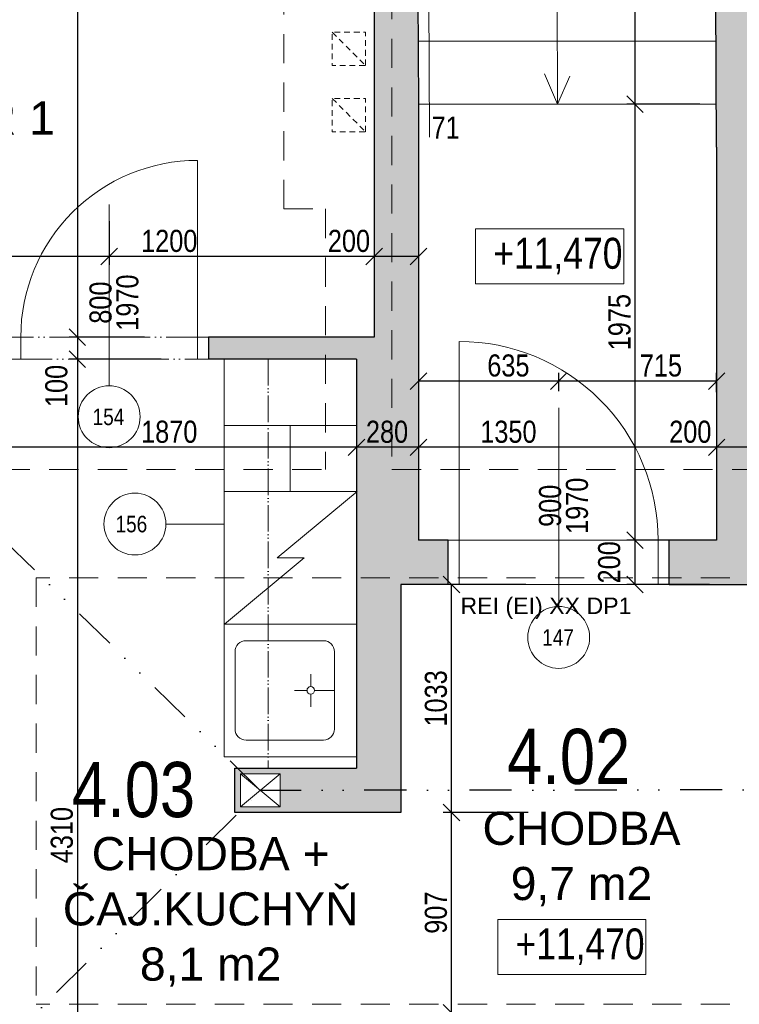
# Model space of a CAD drawing. Header units: millimetres. Extents: x -300958 to -108039, y 30118 to 292543.
# Tile 221 of 256: x -225948 to -222690, y 168044 to 172502. Entities that reach past the tile are written whole.
import ezdxf
from ezdxf.enums import TextEntityAlignment as Align

# ---------------------------------------------------------------- set-up
doc = ezdxf.new("R2010")
doc.units = ezdxf.units.MM
doc.header["$MEASUREMENT"] = 0
for name, pattern in [('ACAD_ISO05W100', [33, 24, -3, 0, -3, 0, -3]), ('DGN Style 2', [879.857395, 527.914437, -351.942958]), ('Divide', [31.75, 12.7, -6.35, 0, -6.35, 0, -6.35])]:
    doc.linetypes.add(name, pattern=pattern)
doc.layers.get('0').update_dxf_attribs({"lineweight": 13})
doc.layers.get('Defpoints').update_dxf_attribs({"color": 3, "lineweight": 13})
for name, color, linetype, lineweight in [('C_Lomy střešním pláštěm', 223, 'Divide', 30), ('dims', 7, 'Continuous', 9), ('dvere', 7, 'Continuous', 9), ('Materiály', 1, 'Continuous', 13), ('navrh', 1, 'Continuous', 9), ('popis', 7, 'Continuous', 9), ('PSV', 7, 'Continuous', 13), ('schody', 7, 'Continuous', 13), ('tenka', 7, 'Continuous', 13), ('texts', 3, 'Continuous', 30), ('výškové kóty', 7, 'Continuous', 13), ('walls pod', 7, 'Continuous', 13), ('zařizovací předměty', 7, 'Continuous', 9)]:
    doc.layers.add(name, color=color, linetype=linetype, lineweight=lineweight)
doc.styles.add('GENERATED_STYLE_8', font='arial.ttf')
doc.styles.get("Standard").update_dxf_attribs({"font": 'txt.shx'})
doc.styles.add('STYLE-0', font='ARIALN.TTF')
doc.dimstyles.new('arch', dxfattribs={"dimscale": 50, "dimtxt": 2.5, "dimasz": 2.5, "dimexe": 1.25, "dimexo": 0.9, "dimtad": 1, "dimdec": 0, "dimtxsty": 'STYLE-0', "dimblk": 'ARCHTICK', "dimcen": 2.5, "dimadec": 0, "dimazin": 0, "dimtfac": 1, "dimtdec": 0, "dimtmove": 2, "dimatfit": 3, "dimldrblk": 'ARCHTICK', "dimfxl": 0, "dimarcsym": 0})

# ---------------------------------------------------------------- blocks, each defined once
blk = doc.blocks.new('*U4')
at = {"layer": 'zařizovací předměty', "linetype": 'Continuous', "lineweight": 0, "flags": 128}
for points in [[(175, 225), (-175, 225)], [(-225, 175), (-225, -175)], [(225, -175), (225, 175)], [(-175, -225), (175, -225)]]:
    blk.add_lwpolyline(points, dxfattribs=at)
at = {"layer": 'zařizovací předměty', "linetype": 'Continuous', "lineweight": 0, "extrusion": (0, 0, -1)}
for centre, start, end in [((175, 175), 0, 90), ((-175, 175), 90, 180), ((175, -175), 270, 0), ((-175, -175), 180, 270)]:
    blk.add_arc(centre, 50, start, end, dxfattribs=at)
blk = doc.blocks.new('*U5')
at = {"layer": 'zařizovací předměty'}
for p, q in [((-16.7, 17.2), (-16.7, 73.9)), ((-33.9, 0), (-90.6, 0)), ((-16.7, -17.2), (-16.7, -73.9)), ((0.5, 0), (90.5, 0))]:
    blk.add_line(p, q, dxfattribs=at)
blk.add_arc((-16.7, 0), 17.2, 90.00001727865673, 89.99999997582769, dxfattribs=at)
blk = doc.blocks.new('_ArchTick')
at = {"color": 0, "linetype": 'ByBlock', "flags": 128}
blk.add_lwpolyline([(-0.5, -0.5), (0.5, 0.5)], dxfattribs=at)
blk = doc.blocks.new('*D1337')
at = {"layer": 'Defpoints', "color": 0, "linetype": 'Continuous'}
for p in [(-223162.1, 170145), (-222902.6, 170145), (-222750.2, 169945)]:
    blk.add_point(p, dxfattribs=at)
at = {"layer": 'dims', "color": 0, "linetype": 'Continuous', "lineweight": -2}
for p, q in [((-222977.6, 170145), (-223199.6, 170145)), ((-223162.1, 169945), (-223162.1, 170145)), ((-222825.2, 169945), (-223199.6, 169945))]:
    blk.add_line(p, q, dxfattribs=at)
at = {"layer": 'dims', "color": 0, "linetype": 'Continuous', "lineweight": -2, "xscale": 75, "yscale": 75, "zscale": 75}
for p, rotation in [((-223162.1, 170145), 90), ((-223162.1, 169945), 270)]:
    blk.add_blockref('_ArchTick', p, dxfattribs=dict(at, rotation=rotation))
at = {"layer": 'dims', "color": 0, "linetype": 'Continuous', "insert": (-223278.7, 170045), "char_height": 100, "attachment_point": 5, "rotation": 90, "style": 'STYLE-0'}
blk.add_mtext('200', dxfattribs=at)
blk = doc.blocks.new('*D1481')
at = {"layer": 'Defpoints', "color": 0, "linetype": 'Continuous'}
for p in [(-225232.7, 170965), (-225686.6, 166655), (-225232.7, 166655)]:
    blk.add_point(p, dxfattribs=at)
at = {"layer": 'dims', "color": 0, "linetype": 'Continuous', "lineweight": -2}
for p, q in [((-225307.7, 170965), (-225724.1, 170965)), ((-225686.6, 170965), (-225686.6, 166655)), ((-225307.7, 166655), (-225724.1, 166655))]:
    blk.add_line(p, q, dxfattribs=at)
at = {"layer": 'dims', "color": 0, "linetype": 'Continuous', "lineweight": -2, "xscale": 75, "yscale": 75, "zscale": 75}
for p, rotation in [((-225686.6, 170965), 90), ((-225686.6, 166655), 270)]:
    blk.add_blockref('_ArchTick', p, dxfattribs=dict(at, rotation=rotation))
at = {"layer": 'dims', "color": 0, "linetype": 'Continuous', "insert": (-225756.4, 168810), "char_height": 100, "attachment_point": 5, "rotation": 90, "style": 'STYLE-0'}
blk.add_mtext('4310', dxfattribs=at)
blk = doc.blocks.new('*D1484')
at = {"layer": 'Defpoints', "color": 0, "linetype": 'Continuous'}
for p in [(-225307.7, 171065), (-225686.6, 170965), (-225307.7, 170965)]:
    blk.add_point(p, dxfattribs=at)
at = {"layer": 'dims', "color": 0, "linetype": 'Continuous', "lineweight": -2}
for p, q in [((-225382.7, 171065), (-225724.1, 171065)), ((-225686.6, 171065), (-225686.6, 170965)), ((-225382.7, 170965), (-225724.1, 170965))]:
    blk.add_line(p, q, dxfattribs=at)
at = {"layer": 'dims', "color": 0, "linetype": 'Continuous', "lineweight": -2, "xscale": 75, "yscale": 75, "zscale": 75}
for p, rotation in [((-225686.6, 171065), 90), ((-225686.6, 170965), 270)]:
    blk.add_blockref('_ArchTick', p, dxfattribs=dict(at, rotation=rotation))
at = {"layer": 'dims', "color": 0, "linetype": 'Continuous', "insert": (-225781.2, 170843.6), "char_height": 100, "attachment_point": 5, "rotation": 90, "style": 'STYLE-0'}
blk.add_mtext('100', dxfattribs=at)
blk = doc.blocks.new('*D1485')
at = {"layer": 'Defpoints', "color": 0, "linetype": 'Continuous'}
for p in [(-225232.7, 175230), (-225686.6, 171065), (-225307.7, 171065)]:
    blk.add_point(p, dxfattribs=at)
at = {"layer": 'dims', "color": 0, "linetype": 'Continuous', "lineweight": -2}
for p, q in [((-225307.7, 175230), (-225724.1, 175230)), ((-225686.6, 175230), (-225686.6, 171065)), ((-225382.7, 171065), (-225724.1, 171065))]:
    blk.add_line(p, q, dxfattribs=at)
at = {"layer": 'dims', "color": 0, "linetype": 'Continuous', "lineweight": -2, "xscale": 75, "yscale": 75, "zscale": 75}
for p, rotation in [((-225686.6, 175230), 90), ((-225686.6, 171065), 270)]:
    blk.add_blockref('_ArchTick', p, dxfattribs=dict(at, rotation=rotation))
at = {"layer": 'dims', "color": 0, "linetype": 'Continuous', "insert": (-225756.4, 173147.5), "char_height": 100, "attachment_point": 5, "rotation": 90, "style": 'STYLE-0'}
blk.add_mtext('4165', dxfattribs=at)
blk = doc.blocks.new('*D1486')
at = {"layer": 'Defpoints', "color": 0, "linetype": 'Continuous'}
for p in [(-226292.6, 170822.6), (-224422.6, 170822.6), (-226292.6, 170565.8)]:
    blk.add_point(p, dxfattribs=at)
at = {"layer": 'dims', "color": 0, "linetype": 'Continuous', "lineweight": -2}
for p, q in [((-226292.6, 170747.6), (-226292.6, 170528.3)), ((-224422.6, 170747.6), (-224422.6, 170528.3)), ((-224422.6, 170565.8), (-226292.6, 170565.8))]:
    blk.add_line(p, q, dxfattribs=at)
at = {"layer": 'dims', "color": 0, "linetype": 'Continuous', "lineweight": -2, "xscale": 75, "yscale": 75, "zscale": 75, "rotation": 180}
blk.add_blockref('_ArchTick', (-226292.6, 170565.8), dxfattribs=at)
at = {"layer": 'dims', "color": 0, "linetype": 'Continuous', "lineweight": -2, "xscale": 75, "yscale": 75, "zscale": 75}
blk.add_blockref('_ArchTick', (-224422.6, 170565.8), dxfattribs=at)
at = {"layer": 'dims', "color": 0, "linetype": 'Continuous', "insert": (-225270.6, 170635.6), "char_height": 100, "attachment_point": 5, "style": 'STYLE-0'}
blk.add_mtext('1870', dxfattribs=at)
blk = doc.blocks.new('*D1487')
at = {"layer": 'Defpoints', "color": 0, "linetype": 'Continuous'}
for p in [(-224422.6, 170822.6), (-224142.6, 170798.7), (-224422.6, 170565.8)]:
    blk.add_point(p, dxfattribs=at)
at = {"layer": 'dims', "color": 0, "linetype": 'Continuous', "lineweight": -2}
for p, q in [((-224422.6, 170747.6), (-224422.6, 170528.3)), ((-224142.6, 170723.7), (-224142.6, 170528.3)), ((-224142.6, 170565.8), (-224422.6, 170565.8))]:
    blk.add_line(p, q, dxfattribs=at)
at = {"layer": 'dims', "color": 0, "linetype": 'Continuous', "lineweight": -2, "xscale": 75, "yscale": 75, "zscale": 75, "rotation": 180}
blk.add_blockref('_ArchTick', (-224422.6, 170565.8), dxfattribs=at)
at = {"layer": 'dims', "color": 0, "linetype": 'Continuous', "lineweight": -2, "xscale": 75, "yscale": 75, "zscale": 75}
blk.add_blockref('_ArchTick', (-224142.6, 170565.8), dxfattribs=at)
at = {"layer": 'dims', "color": 0, "linetype": 'Continuous', "insert": (-224284.7, 170635.6), "char_height": 100, "attachment_point": 5, "style": 'STYLE-0'}
blk.add_mtext('280', dxfattribs=at)
blk = doc.blocks.new('*D1488')
at = {"layer": 'Defpoints', "color": 0, "linetype": 'Continuous'}
for p in [(-224142.6, 170822.6), (-222792.6, 170822.6), (-224142.6, 170565.8)]:
    blk.add_point(p, dxfattribs=at)
at = {"layer": 'dims', "color": 0, "linetype": 'Continuous', "lineweight": -2}
for p, q in [((-224142.6, 170747.6), (-224142.6, 170528.3)), ((-222792.6, 170747.6), (-222792.6, 170528.3)), ((-222792.6, 170565.8), (-224142.6, 170565.8))]:
    blk.add_line(p, q, dxfattribs=at)
at = {"layer": 'dims', "color": 0, "linetype": 'Continuous', "lineweight": -2, "xscale": 75, "yscale": 75, "zscale": 75, "rotation": 180}
blk.add_blockref('_ArchTick', (-224142.6, 170565.8), dxfattribs=at)
at = {"layer": 'dims', "color": 0, "linetype": 'Continuous', "lineweight": -2, "xscale": 75, "yscale": 75, "zscale": 75}
blk.add_blockref('_ArchTick', (-222792.6, 170565.8), dxfattribs=at)
at = {"layer": 'dims', "color": 0, "linetype": 'Continuous', "insert": (-223735.3, 170635.6), "char_height": 100, "attachment_point": 5, "style": 'STYLE-0'}
blk.add_mtext('1350', dxfattribs=at)
blk = doc.blocks.new('*D1489')
at = {"layer": 'Defpoints', "color": 0, "linetype": 'Continuous'}
for p in [(-222792.6, 170822.6), (-222592.6, 170798.7), (-222792.6, 170565.8)]:
    blk.add_point(p, dxfattribs=at)
at = {"layer": 'dims', "color": 0, "linetype": 'Continuous', "lineweight": -2}
for p, q in [((-222792.6, 170747.6), (-222792.6, 170528.3)), ((-222592.6, 170723.7), (-222592.6, 170528.3)), ((-222592.6, 170565.8), (-222792.6, 170565.8))]:
    blk.add_line(p, q, dxfattribs=at)
at = {"layer": 'dims', "color": 0, "linetype": 'Continuous', "lineweight": -2, "xscale": 75, "yscale": 75, "zscale": 75, "rotation": 180}
blk.add_blockref('_ArchTick', (-222792.6, 170565.8), dxfattribs=at)
at = {"layer": 'dims', "color": 0, "linetype": 'Continuous', "lineweight": -2, "xscale": 75, "yscale": 75, "zscale": 75}
blk.add_blockref('_ArchTick', (-222592.6, 170565.8), dxfattribs=at)
at = {"layer": 'dims', "color": 0, "linetype": 'Continuous', "insert": (-222911.9, 170635.6), "char_height": 100, "attachment_point": 5, "style": 'STYLE-0'}
blk.add_mtext('200', dxfattribs=at)
blk = doc.blocks.new('*D1496')
at = {"layer": 'Defpoints', "color": 0, "linetype": 'Continuous'}
for p in [(-224142.6, 171122.6), (-224142.6, 170865.8), (-223507.6, 170745)]:
    blk.add_point(p, dxfattribs=at)
at = {"layer": 'dims', "color": 0, "linetype": 'Continuous', "lineweight": -2}
for p, q in [((-224142.6, 171047.6), (-224142.6, 170828.3)), ((-223507.6, 170820), (-223507.6, 170903.3)), ((-223507.6, 170865.8), (-224142.6, 170865.8))]:
    blk.add_line(p, q, dxfattribs=at)
at = {"layer": 'dims', "color": 0, "linetype": 'Continuous', "lineweight": -2, "xscale": 75, "yscale": 75, "zscale": 75, "rotation": 180}
blk.add_blockref('_ArchTick', (-224142.6, 170865.8), dxfattribs=at)
at = {"layer": 'dims', "color": 0, "linetype": 'Continuous', "lineweight": -2, "xscale": 75, "yscale": 75, "zscale": 75}
blk.add_blockref('_ArchTick', (-223507.6, 170865.8), dxfattribs=at)
at = {"layer": 'dims', "color": 0, "linetype": 'Continuous', "insert": (-223735.3, 170935.6), "char_height": 100, "attachment_point": 5, "style": 'STYLE-0'}
blk.add_mtext('635', dxfattribs=at)
blk = doc.blocks.new('*D1497')
at = {"layer": 'Defpoints', "color": 0, "linetype": 'Continuous'}
for p in [(-223507.6, 170865.8), (-223507.6, 170745), (-222792.6, 170740.8)]:
    blk.add_point(p, dxfattribs=at)
at = {"layer": 'dims', "color": 0, "linetype": 'Continuous', "lineweight": -2}
for p, q in [((-223507.6, 170820), (-223507.6, 170903.3)), ((-222792.6, 170815.8), (-222792.6, 170903.3)), ((-222792.6, 170865.8), (-223507.6, 170865.8))]:
    blk.add_line(p, q, dxfattribs=at)
at = {"layer": 'dims', "color": 0, "linetype": 'Continuous', "lineweight": -2, "xscale": 75, "yscale": 75, "zscale": 75, "rotation": 180}
blk.add_blockref('_ArchTick', (-223507.6, 170865.8), dxfattribs=at)
at = {"layer": 'dims', "color": 0, "linetype": 'Continuous', "lineweight": -2, "xscale": 75, "yscale": 75, "zscale": 75}
blk.add_blockref('_ArchTick', (-222792.6, 170865.8), dxfattribs=at)
at = {"layer": 'dims', "color": 0, "linetype": 'Continuous', "insert": (-223045, 170935.6), "char_height": 100, "attachment_point": 5, "style": 'STYLE-0'}
blk.add_mtext('715', dxfattribs=at)
blk = doc.blocks.new('*D1498')
at = {"layer": 'Defpoints', "color": 0, "linetype": 'Continuous'}
for p in [(-225542.6, 171665), (-224342.6, 171686.8), (-225542.6, 171430)]:
    blk.add_point(p, dxfattribs=at)
at = {"layer": 'dims', "color": 0, "linetype": 'Continuous', "lineweight": -2}
for p, q in [((-224342.6, 171611.8), (-224342.6, 171392.5)), ((-225542.6, 171590), (-225542.6, 171392.5)), ((-224342.6, 171430), (-225542.6, 171430))]:
    blk.add_line(p, q, dxfattribs=at)
at = {"layer": 'dims', "color": 0, "linetype": 'Continuous', "lineweight": -2, "xscale": 75, "yscale": 75, "zscale": 75, "rotation": 180}
blk.add_blockref('_ArchTick', (-225542.6, 171430), dxfattribs=at)
at = {"layer": 'dims', "color": 0, "linetype": 'Continuous', "lineweight": -2, "xscale": 75, "yscale": 75, "zscale": 75}
blk.add_blockref('_ArchTick', (-224342.6, 171430), dxfattribs=at)
at = {"layer": 'dims', "color": 0, "linetype": 'Continuous', "insert": (-225270.6, 171499.8), "char_height": 100, "attachment_point": 5, "style": 'STYLE-0'}
blk.add_mtext('1200', dxfattribs=at)
blk = doc.blocks.new('*D1499')
at = {"layer": 'Defpoints', "color": 0, "linetype": 'Continuous'}
for p in [(-224342.6, 171665), (-224142.6, 171686.8), (-224342.6, 171430)]:
    blk.add_point(p, dxfattribs=at)
at = {"layer": 'dims', "color": 0, "linetype": 'Continuous', "lineweight": -2}
for p, q in [((-224142.6, 171611.8), (-224142.6, 171392.5)), ((-224342.6, 171590), (-224342.6, 171392.5)), ((-224142.6, 171430), (-224342.6, 171430))]:
    blk.add_line(p, q, dxfattribs=at)
at = {"layer": 'dims', "color": 0, "linetype": 'Continuous', "lineweight": -2, "xscale": 75, "yscale": 75, "zscale": 75, "rotation": 180}
blk.add_blockref('_ArchTick', (-224342.6, 171430), dxfattribs=at)
at = {"layer": 'dims', "color": 0, "linetype": 'Continuous', "lineweight": -2, "xscale": 75, "yscale": 75, "zscale": 75}
blk.add_blockref('_ArchTick', (-224142.6, 171430), dxfattribs=at)
at = {"layer": 'dims', "color": 0, "linetype": 'Continuous', "insert": (-224457.1, 171499.8), "char_height": 100, "attachment_point": 5, "style": 'STYLE-0'}
blk.add_mtext('200', dxfattribs=at)
blk = doc.blocks.new('*D1500')
at = {"layer": 'Defpoints', "color": 0, "linetype": 'Continuous'}
for p in [(-226392.6, 171665), (-225542.6, 171665), (-226392.6, 171430)]:
    blk.add_point(p, dxfattribs=at)
at = {"layer": 'dims', "color": 0, "linetype": 'Continuous', "lineweight": -2}
for p, q in [((-226392.6, 171590), (-226392.6, 171392.5)), ((-225542.6, 171590), (-225542.6, 171392.5)), ((-225542.6, 171430), (-226392.6, 171430))]:
    blk.add_line(p, q, dxfattribs=at)
at = {"layer": 'dims', "color": 0, "linetype": 'Continuous', "lineweight": -2, "xscale": 75, "yscale": 75, "zscale": 75, "rotation": 180}
blk.add_blockref('_ArchTick', (-226392.6, 171430), dxfattribs=at)
at = {"layer": 'dims', "color": 0, "linetype": 'Continuous', "lineweight": -2, "xscale": 75, "yscale": 75, "zscale": 75}
blk.add_blockref('_ArchTick', (-225542.6, 171430), dxfattribs=at)
at = {"layer": 'dims', "color": 0, "linetype": 'Continuous', "insert": (-226120.6, 171499.8), "char_height": 100, "attachment_point": 5, "style": 'STYLE-0'}
blk.add_mtext('850', dxfattribs=at)
blk = doc.blocks.new('*D1512')
at = {"layer": 'Defpoints', "color": 0, "linetype": 'Continuous'}
for p in [(-223993.3, 169945), (-223581.5, 169945), (-223571, 168912.4)]:
    blk.add_point(p, dxfattribs=at)
at = {"layer": 'dims', "color": 0, "linetype": 'Continuous', "lineweight": -2}
for p, q in [((-223656.5, 169945), (-224030.8, 169945)), ((-223993.3, 168912.4), (-223993.3, 169945)), ((-223646, 168912.4), (-224030.8, 168912.4))]:
    blk.add_line(p, q, dxfattribs=at)
at = {"layer": 'dims', "color": 0, "linetype": 'Continuous', "lineweight": -2, "xscale": 75, "yscale": 75, "zscale": 75}
for p, rotation in [((-223993.3, 169945), 90), ((-223993.3, 168912.4), 270)]:
    blk.add_blockref('_ArchTick', p, dxfattribs=dict(at, rotation=rotation))
at = {"layer": 'dims', "color": 0, "linetype": 'Continuous', "insert": (-224063.1, 169428.7), "char_height": 100, "attachment_point": 5, "rotation": 90, "style": 'STYLE-0'}
blk.add_mtext('1033', dxfattribs=at)
blk = doc.blocks.new('*D1513')
at = {"layer": 'Defpoints', "color": 0, "linetype": 'Continuous'}
for p in [(-223993.3, 168912.4), (-223581.5, 168912.4), (-223571, 168005)]:
    blk.add_point(p, dxfattribs=at)
at = {"layer": 'dims', "color": 0, "linetype": 'Continuous', "lineweight": -2}
for p, q in [((-223656.5, 168912.4), (-224030.8, 168912.4)), ((-223993.3, 168005), (-223993.3, 168912.4)), ((-223646, 168005), (-224030.8, 168005))]:
    blk.add_line(p, q, dxfattribs=at)
at = {"layer": 'dims', "color": 0, "linetype": 'Continuous', "lineweight": -2, "xscale": 75, "yscale": 75, "zscale": 75}
for p, rotation in [((-223993.3, 168912.4), 90), ((-223993.3, 168005), 270)]:
    blk.add_blockref('_ArchTick', p, dxfattribs=dict(at, rotation=rotation))
at = {"layer": 'dims', "color": 0, "linetype": 'Continuous', "insert": (-224063.1, 168458.7), "char_height": 100, "attachment_point": 5, "rotation": 90, "style": 'STYLE-0'}
blk.add_mtext('907', dxfattribs=at)
blk = doc.blocks.new('*D1514')
at = {"layer": 'Defpoints', "color": 0, "linetype": 'Continuous'}
for p in [(-223162.1, 172120), (-222902.6, 172120), (-222750.2, 170145)]:
    blk.add_point(p, dxfattribs=at)
at = {"layer": 'dims', "color": 0, "linetype": 'Continuous', "lineweight": -2}
for p, q in [((-222977.6, 172120), (-223199.6, 172120)), ((-223162.1, 170145), (-223162.1, 172120)), ((-222825.2, 170145), (-223199.6, 170145))]:
    blk.add_line(p, q, dxfattribs=at)
at = {"layer": 'dims', "color": 0, "linetype": 'Continuous', "lineweight": -2, "xscale": 75, "yscale": 75, "zscale": 75}
for p, rotation in [((-223162.1, 172120), 90), ((-223162.1, 170145), 270)]:
    blk.add_blockref('_ArchTick', p, dxfattribs=dict(at, rotation=rotation))
at = {"layer": 'dims', "color": 0, "linetype": 'Continuous', "insert": (-223231.9, 171132.5), "char_height": 100, "attachment_point": 5, "rotation": 90, "style": 'STYLE-0'}
blk.add_mtext('1975', dxfattribs=at)
blk = doc.blocks.new('*D1515')
at = {"layer": 'Defpoints', "color": 0, "linetype": 'Continuous'}
for p in [(-223162.1, 175255), (-222902.6, 175255), (-222793.7, 172120)]:
    blk.add_point(p, dxfattribs=at)
at = {"layer": 'dims', "color": 0, "linetype": 'Continuous', "lineweight": -2}
for p, q in [((-222977.6, 175255), (-223199.6, 175255)), ((-223162.1, 172120), (-223162.1, 175255)), ((-222868.7, 172120), (-223199.6, 172120))]:
    blk.add_line(p, q, dxfattribs=at)
at = {"layer": 'dims', "color": 0, "linetype": 'Continuous', "lineweight": -2, "xscale": 75, "yscale": 75, "zscale": 75}
for p, rotation in [((-223162.1, 175255), 90), ((-223162.1, 172120), 270)]:
    blk.add_blockref('_ArchTick', p, dxfattribs=dict(at, rotation=rotation))
at = {"layer": 'dims', "color": 0, "linetype": 'Continuous', "insert": (-223231.9, 173687.5), "char_height": 100, "attachment_point": 5, "rotation": 90, "style": 'STYLE-0'}
blk.add_mtext('3135', dxfattribs=at)
blk = doc.blocks.new('*U6')
at = {"layer": 'zařizovací předměty', "linetype": 'Continuous', "lineweight": 0}
for p, q in [((-61.4, 0), (300, 300)), ((-300, -300), (61.4, 0)), ((-61.4, 0), (61.4, 0))]:
    blk.add_line(p, q, dxfattribs=at)

msp = doc.modelspace()

# ---------------------------------------------------------------- hatches: boundary and pattern name
at = {"layer": 'Materiály', "linetype": 'Continuous'}
h = msp.add_hatch(dxfattribs=at)
h.set_pattern_fill('DASH', color=256, scale=250, angle=45, style=0)
h.paths.add_polyline_path([(-224960.9, 169112.4), (-224973.5, 169112.4), (-224973.5, 168912.4), (-224955.4, 168912.4), (-224930.1, 168937.4), (-224948.5, 168937.4), (-224948.5, 169087.4), (-224935.3, 169087.4)])
h.paths.add_polyline_path([(-224222.6, 169013), (-224768.5, 169012.5), (-224768.5, 168937.4), (-224930.1, 168937.4), (-224955.4, 168912.4), (-224222.6, 168912.4)])
h.paths.add_polyline_path([(-224007.6, 169945), (-224007.6, 170145), (-224142.6, 170145), (-224142.6, 172120), (-224165.7, 176368.9), (-224365.7, 176368.9), (-224354.1, 174228), (-224227.6, 174228), (-224221.2, 173059.6), (-224342.6, 173059.6), (-224342.6, 171065), (-225092.6, 171065), (-225092.6, 170965), (-224422.6, 170965), (-224422.6, 169112.4), (-224960.9, 169112.4), (-224935.3, 169087.4), (-224768.5, 169087.4), (-224768.5, 169012.5), (-224222.6, 169013), (-224222.6, 169945)])
h.paths.add_polyline_path([(-224400.8, 170711.7), (-224168.6, 170711.7), (-224168.6, 170559.6), (-224400.8, 170559.6)], flags=24)
h = msp.add_hatch(dxfattribs=at)
h.set_pattern_fill('DASH', color=256, scale=250, angle=45, style=0)
h.paths.add_polyline_path([(-220950.3, 172713.2), (-220770.3, 172713.2), (-220770.3, 172563.2), (-220950.3, 172563.2)], flags=16)
h.paths.add_polyline_path([(-220935.3, 170113.8), (-220785.3, 170113.8), (-220785.3, 169993.8), (-220935.3, 169993.8)], flags=16)
edge = h.paths.add_edge_path()
edge.add_line((-222792.6, 171925), (-222792.6, 170145))
edge.add_line((-222792.6, 170145), (-223007.6, 170145))
edge.add_line((-223007.6, 170145), (-223007.6, 169945))
edge.add_line((-223007.6, 169945), (-221922.6, 169945))
edge.add_line((-221922.6, 169945), (-221922.6, 170045))
edge.add_line((-221922.6, 170045), (-222592.6, 170045))
edge.add_line((-222592.6, 170045), (-222592.6, 171645))
edge.add_line((-222592.6, 171645), (-222325.4, 171645))
edge.add_arc((-222322.7, 171615.1), 30, 84.9382, 95.0618, ccw=False)
edge.add_line((-222320.1, 171645), (-221965.1, 171645))
edge.add_arc((-221962.4, 171615.1), 30, 84.9385, 95.0615, ccw=False)
edge.add_line((-221959.8, 171645), (-220972.6, 171645))
edge.add_line((-220972.6, 171645), (-220972.6, 170045))
edge.add_line((-220972.6, 170045), (-221022.6, 170045))
edge.add_line((-221022.6, 170045), (-221022.6, 169945))
edge.add_line((-221022.6, 169945), (-220112.6, 169945))
edge.add_line((-220112.6, 169945), (-220112.6, 170165))
edge.add_line((-220112.6, 170165), (-220752.6, 170165))
edge.add_line((-220752.6, 170165), (-220752.6, 171745))
edge.add_line((-220752.6, 171745), (-222592.6, 171745))
edge.add_line((-222592.6, 171745), (-222592.6, 173545))
edge.add_line((-222592.6, 173545), (-220972.6, 173545))
edge.add_line((-220972.6, 173545), (-220972.6, 172545))
edge.add_line((-220972.6, 172545), (-220752.6, 172545))
edge.add_line((-220752.6, 172545), (-220752.6, 173695))
edge.add_line((-220752.6, 173695), (-222592.6, 173695))
edge.add_line((-222592.6, 173695), (-222592.6, 176368.9))
edge.add_line((-222592.6, 176368.9), (-222817, 176368.9))
edge.add_line((-222817, 176368.9), (-222792.6, 171925))
h.paths.add_polyline_path([(-220770.3, 173308.1), (-220770.3, 173158.1), (-220950.3, 173158.1), (-220950.3, 173308.1)])

# ---------------------------------------------------------------- linework, layer by layer
at = {"layer": 'C_Lomy střešním pláštěm', "ltscale": 15}
msp.add_line((-229511.1, 164414.3), (-224854.1, 169012.4), dxfattribs=at)
msp.add_lwpolyline([(-216747.2, 169012.4), (-220862.1, 169016.6), (-224858.5, 169012.4), (-233132.6, 177095)], dxfattribs=at)
at = {"layer": 'dvere', "linetype": 'Continuous'}
for p, q in [((-225542.6, 170844.2), (-225542.6, 171665)), ((-225942.6, 171065), (-225942.6, 170965)), ((-225142.6, 171065), (-225142.6, 170965)), ((-223507.6, 169845), (-223507.6, 170745)), ((-223957.6, 169945), (-223957.6, 170145)), ((-223057.6, 169945), (-223057.6, 170145))]:
    msp.add_line(p, q, dxfattribs=at)
at = {"layer": 'dvere', "linetype": 'ACAD_ISO05W100', "ltscale": 8}
for p, q in [((-225092.6, 171065), (-225992.6, 171065)), ((-225992.6, 170965), (-225092.6, 170965))]:
    msp.add_line(p, q, dxfattribs=at)
at = {"layer": 'dvere', "ltscale": 8}
for p, q in [((-224007.6, 170145), (-223007.6, 170145)), ((-223007.6, 169945), (-224007.6, 169945))]:
    msp.add_line(p, q, dxfattribs=at)
at = {"layer": 'dvere', "linetype": 'Continuous', "flags": 128}
for points in [[(-225142.6, 171065), (-225142.6, 171865, 0.414214), (-225942.6, 171065)], [(-223957.6, 170145), (-223957.6, 171045, -0.414214), (-223057.6, 170145)]]:
    msp.add_lwpolyline(points, format="xyb", dxfattribs=at)
at = {"layer": 'navrh', "linetype": 'Continuous', "lineweight": 30}
for p, q in [((-224167.4, 176625), (-224142.6, 172120)), ((-222792.6, 171925), (-222818.5, 176625)), ((-224342.6, 173059.6), (-224342.6, 171065)), ((-224142.6, 172120), (-224142.6, 170145)), ((-222792.6, 171925), (-222792.6, 170145)), ((-224342.6, 171065), (-225092.6, 171065)), ((-225092.6, 171065), (-225092.6, 170965)), ((-224422.6, 170965), (-225092.6, 170965)), ((-224007.6, 170145), (-224142.6, 170145)), ((-224007.6, 169945), (-224007.6, 170145)), ((-223007.6, 169945), (-223007.6, 170145)), ((-222792.6, 170145), (-223007.6, 170145)), ((-224007.6, 169945), (-224222.6, 169945)), ((-223007.6, 169945), (-221922.6, 169945))]:
    msp.add_line(p, q, dxfattribs=at)
at = {"layer": 'navrh', "linetype": 'Continuous', "lineweight": 30, "flags": 128}
for points in [[(-224422.6, 170965), (-224422.6, 169112.4)], [(-224222.6, 169945), (-224222.6, 168912.4)], [(-224222.6, 168912.4), (-224222.6, 168912.4), (-224973.5, 168912.4), (-224973.5, 169112.4), (-224422.6, 169112.4), (-224422.6, 169112.4)]]:
    msp.add_lwpolyline(points, dxfattribs=at)
at = {"layer": 'PSV', "linetype": 'Continuous', "lineweight": 0}
msp.add_line((-225022.6, 170218.4), (-225286.1, 170218.4), dxfattribs=at)
for centre in [(-225542.6, 170704.2), (-225426.1, 170218.4), (-223507.6, 169704.9)]:
    msp.add_circle(centre, 140.1, dxfattribs=at)
at = {"layer": 'schody', "linetype": 'Continuous'}
for p, q in [((-224110.7, 175405), (-224091.8, 171970)), ((-223513.4, 172120), (-223521.9, 175255)), ((-224144.1, 172405), (-222795.2, 172405)), ((-224142.6, 172120), (-222793.7, 172120))]:
    msp.add_line(p, q, dxfattribs=at)
at = {"layer": 'schody'}
msp.add_line((-223513.4, 172120), (-223457.1, 172247), dxfattribs=at).dxf.unprotected_set("ltscale", 0)
at = {"layer": 'schody', "linetype": 'Continuous', "lineweight": 0}
msp.add_line((-224007.6, 169945), (-224222.6, 169945), dxfattribs=at)
at = {"layer": 'schody'}
msp.add_lwpolyline([(-223513.4, 172120), (-223571.2, 172256.8)], dxfattribs=at).dxf.unprotected_set("ltscale", 0)
at = {"layer": 'tenka', "linetype": 'Continuous', "flags": 128}
msp.add_lwpolyline([(-224948.5, 169087.4), (-224768.5, 169087.4), (-224768.5, 168937.4), (-224948.5, 168937.4)], close=True, dxfattribs=at)
msp.add_lwpolyline([(-224948.5, 169087.4), (-224768.5, 168937.4), (-224948.5, 168937.4), (-224768.5, 169087.4)], dxfattribs=at)
at = {"layer": 'výškové kóty', "linetype": 'Continuous', "lineweight": 0, "flags": 128}
for points in [[(-223883.8, 171555.2), (-223213.1, 171555.2), (-223213.1, 171305.7), (-223883.8, 171305.7)], [(-223783.7, 168428), (-223113, 168428), (-223113, 168178.4), (-223783.7, 168178.4)]]:
    msp.add_lwpolyline(points, close=True, dxfattribs=at)
at = {"layer": 'walls pod', "linetype": 'DGN Style 2', "ltscale": 0.25}
for p, q in [((-224752.6, 171645), (-224752.6, 176595)), ((-224262.6, 176595), (-224262.6, 170465)), ((-224752.6, 171645), (-224562.6, 171645)), ((-224562.6, 171645), (-224562.6, 170465)), ((-232632.6, 170465), (-224562.6, 170465)), ((-224262.6, 170465), (-221002.6, 170465)), ((-221192.6, 169975), (-225872.6, 169975)), ((-225872.6, 169975), (-225872.6, 168045))]:
    msp.add_line(p, q, dxfattribs=at)
at = {"layer": 'walls pod', "linetype": 'DGN Style 2', "ltscale": 0.05}
for p, q in [((-224532.6, 172445), (-224382.6, 172295)), ((-224532.6, 172145), (-224382.6, 171995))]:
    msp.add_line(p, q, dxfattribs=at)
at = {"layer": 'walls pod', "linetype": 'DGN Style 2', "ltscale": 0.05, "flags": 128}
for points in [[(-224382.6, 172295), (-224382.6, 172445), (-224532.6, 172445), (-224532.6, 172295)], [(-224382.6, 171995), (-224382.6, 172145), (-224532.6, 172145), (-224532.6, 171995)]]:
    msp.add_lwpolyline(points, close=True, dxfattribs=at)
at = {"layer": 'walls pod', "linetype": 'DGN Style 2', "ltscale": 0.25, "flags": 128}
msp.add_lwpolyline([(-221192.6, 168045), (-225872.6, 168045)], dxfattribs=at)
at = {"layer": 'zařizovací předměty', "linetype": 'Continuous'}
msp.add_line((-224422.6, 169765), (-225020.6, 169765), dxfattribs=at)
at = {"layer": 'zařizovací předměty', "linetype": 'Continuous', "flags": 128}
for points in [[(-224422.6, 170965), (-225022.6, 170965), (-225022.6, 169165), (-224422.6, 169165)], [(-225022.6, 170665), (-224722.6, 170665), (-224722.6, 170365), (-225022.6, 170365)], [(-224722.6, 170665), (-224422.6, 170665), (-224422.6, 170365), (-224722.6, 170365)]]:
    msp.add_lwpolyline(points, close=True, dxfattribs=at)
at = {"layer": 'zařizovací předměty', "linetype": 'ACAD_ISO05W100', "lineweight": 0, "ltscale": 5, "flags": 128}
msp.add_lwpolyline([(-224822.6, 170965), (-224822.6, 169112.4)], dxfattribs=at)

# ---------------------------------------------------------------- block references
at = {"layer": 'zařizovací předměty', "linetype": 'Continuous', "lineweight": 0}
msp.add_blockref('*U6', (-224720.6, 170065), dxfattribs=at)
at = {"layer": 'zařizovací předměty', "linetype": 'Continuous'}
for name, p in [('*U4', (-224747.6, 169465)), ('*U5', (-224613.1, 169465))]:
    msp.add_blockref(name, p, dxfattribs=at)

# ---------------------------------------------------------------- texts
at = {"layer": 'dvere', "linetype": 'Continuous', "char_height": 100, "attachment_point": 5, "rotation": 90, "line_spacing_factor": 0.72871, "style": 'STYLE-0'}
for s, insert in [('800\\P1970', (-225520.3, 171220.9)), ('900\\P1970', (-223485.3, 170300.9))]:
    msp.add_mtext(s, dxfattribs=dict(at, insert=insert))
at = {"layer": 'popis', "linetype": 'Continuous', "lineweight": 0, "char_height": 150, "attachment_point": 5, "style": 'GENERATED_STYLE_8'}
for s, insert, width in [('KANCELÁŘ 1\\P31,1 m2', (-226440.5, 171917.8), 1303.837), ('CHODBA\\P9,7 m2', (-223404.6, 168701.8), 1303.837), ('CHODBA + ČAJ.KUCHYŇ\\P8,1 m2', (-225083.2, 168462), 1851.253)]:
    msp.add_mtext(s, dxfattribs=dict(at, insert=insert, width=width))
at = {"layer": 'PSV', "linetype": 'Continuous', "lineweight": 0, "style": 'STYLE-0'}
for s, p in [('154', (-225545.7, 170703.8)), ('156', (-225442, 170218.4)), ('147', (-223510.7, 169704.5))]:
    msp.add_text(s, height=75, dxfattribs=at).set_placement(p, align=Align.MIDDLE_CENTER)
at = {"layer": 'PSV', "linetype": 'Continuous', "lineweight": 0, "insert": (-223565.3, 169836.9), "char_height": 75, "attachment_point": 5, "line_spacing_factor": 0.731636, "style": 'STYLE-0'}
msp.add_mtext('{\\fArial|b0|i0|c238|p39;REI (EI) XX DP1 }', dxfattribs=at)
at = {"layer": 'schody', "linetype": 'Continuous', "style": 'STYLE-0'}
msp.add_text('71', height=100, dxfattribs=at).set_placement((-224019.5, 172013.5), align=Align.MIDDLE_CENTER)
at = {"layer": 'texts', "linetype": 'Continuous', "lineweight": 0, "char_height": 250, "width": 788.673, "attachment_point": 5, "line_spacing_factor": 0.722892}
for s, insert in [('\\fArial Narrow|b0|i0|c238|p39;4.02', (-223462.4, 169164.3)), ('\\fArial Narrow|b0|i0|c238|p39;4.03', (-225432.4, 169014.4))]:
    msp.add_mtext(s, dxfattribs=dict(at, insert=insert))
at = {"layer": 'výškové kóty', "linetype": 'Continuous', "lineweight": 0, "char_height": 140, "width": 1046.843, "attachment_point": 1, "style": 'STYLE-0'}
for insert in [(-223803.3, 171514.3), (-223703.1, 168387.1)]:
    msp.add_mtext('+11,470', dxfattribs=dict(at, insert=insert))

# ---------------------------------------------------------------- dimensions: what is measured, and where the dimension line sits
at = {"layer": 'dims', "linetype": 'Continuous'}
for base, p1, p2, angle, override, picture, middle in [((-225686.6, 171065), (-225232.7, 175230), (-225307.7, 171065), 270, {"dimtxt": 2, "dimasz": 1.5, "dimexe": 0.75, "dimexo": 1.5, "dimgap": 0.375, "dimcen": 0.05}, '*D1485', (-225756.4, 173147.5)), ((-223162.1, 175255), (-222793.7, 172120), (-222902.6, 175255), 90, {"dimtxt": 2, "dimasz": 1.5, "dimexe": 0.75, "dimexo": 1.5, "dimgap": 0.375, "dimcen": 2e-05}, '*D1515', (-223231.9, 173687.5)), ((-223162.1, 172120), (-222750.2, 170145), (-222902.6, 172120), 90, {"dimtxt": 2, "dimasz": 1.5, "dimexe": 0.75, "dimexo": 1.5, "dimgap": 0.375, "dimcen": 2e-05}, '*D1514', (-223231.9, 171132.5)), ((-225686.6, 166655), (-225232.7, 170965), (-225232.7, 166655), 270, {"dimtxt": 2, "dimasz": 1.5, "dimexe": 0.75, "dimexo": 1.5, "dimgap": 0.375, "dimcen": 0.05}, '*D1481', (-225756.4, 168810)), ((-223162.1, 170145), (-222750.2, 169945), (-222902.6, 170145), 90, {"dimtxt": 2, "dimasz": 1.5, "dimexe": 0.75, "dimexo": 1.5, "dimgap": 0.375, "dimcen": 2e-05}, '*D1337', (-223278.7, 170045)), ((-223993.3, 169945), (-223571, 168912.4), (-223581.5, 169945), 90, {"dimtxt": 2, "dimasz": 1.5, "dimexe": 0.75, "dimexo": 1.5, "dimgap": 0.375, "dimcen": 2e-05}, '*D1512', (-224063.1, 169428.7)), ((-223993.3, 168912.4), (-223571, 168005), (-223581.5, 168912.4), 90, {"dimtxt": 2, "dimasz": 1.5, "dimexe": 0.75, "dimexo": 1.5, "dimgap": 0.375, "dimcen": 2e-05}, '*D1513', (-224063.1, 168458.7))]:
    dim = msp.add_linear_dim(base=base, p1=p1, p2=p2, angle=angle, dimstyle='arch', override=override, dxfattribs=at)
    dim.commit()
    dim.dimension.update_dxf_attribs({"geometry": picture, "text_midpoint": middle})
for base, p1, p2, angle, override, picture, middle in [((-226392.6, 171430), (-225542.6, 171665), (-226392.6, 171665), 180, {"dimtxt": 2, "dimasz": 1.5, "dimexe": 0.75, "dimexo": 1.5, "dimgap": 0.375, "dimcen": 0.001}, '*D1500', (-226120.6, 171499.8)), ((-225542.6, 171430), (-224342.6, 171686.8), (-225542.6, 171665), 180, {"dimtxt": 2, "dimasz": 1.5, "dimexe": 0.75, "dimexo": 1.5, "dimgap": 0.375, "dimcen": 0.001}, '*D1498', (-225270.6, 171499.8)), ((-224342.6, 171430), (-224142.6, 171686.8), (-224342.6, 171665), 180, {"dimtxt": 2, "dimasz": 1.5, "dimexe": 0.75, "dimexo": 1.5, "dimgap": 0.375, "dimcen": 0.001}, '*D1499', (-224457.1, 171499.8)), ((-224142.6, 170865.8), (-223507.6, 170745), (-224142.6, 171122.6), 180, {"dimtxt": 2, "dimasz": 1.5, "dimexe": 0.75, "dimexo": 1.5, "dimgap": 0.375, "dimcen": 0.001}, '*D1496', (-223735.3, 170935.6)), ((-225686.6, 170965), (-225307.7, 171065), (-225307.7, 170965), 270, {"dimtxt": 2, "dimasz": 1.5, "dimexe": 0.75, "dimexo": 1.5, "dimgap": 0.375, "dimcen": 0.05}, '*D1484', (-225781.2, 170843.6)), ((-223507.6, 170865.8), (-222792.6, 170740.8), (-223507.6, 170745), 180, {"dimtxt": 2, "dimasz": 1.5, "dimexe": 0.75, "dimexo": 1.5, "dimgap": 0.375, "dimcen": 0.001}, '*D1497', (-223045, 170935.6)), ((-226292.6, 170565.8), (-224422.6, 170822.6), (-226292.6, 170822.6), 180, {"dimtxt": 2, "dimasz": 1.5, "dimexe": 0.75, "dimexo": 1.5, "dimgap": 0.375, "dimcen": 0.001}, '*D1486', (-225270.6, 170635.6)), ((-224422.6, 170565.8), (-224142.6, 170798.7), (-224422.6, 170822.6), 180, {"dimtxt": 2, "dimasz": 1.5, "dimexe": 0.75, "dimexo": 1.5, "dimgap": 0.375, "dimcen": 0.001}, '*D1487', (-224284.7, 170635.6)), ((-224142.6, 170565.8), (-222792.6, 170822.6), (-224142.6, 170822.6), 180, {"dimtxt": 2, "dimasz": 1.5, "dimexe": 0.75, "dimexo": 1.5, "dimgap": 0.375, "dimcen": 0.001}, '*D1488', (-223735.3, 170635.6)), ((-222792.6, 170565.8), (-222592.6, 170798.7), (-222792.6, 170822.6), 180, {"dimtxt": 2, "dimasz": 1.5, "dimexe": 0.75, "dimexo": 1.5, "dimgap": 0.375, "dimcen": 0.001}, '*D1489', (-222911.9, 170635.6))]:
    dim = msp.add_linear_dim(base=base, p1=p1, p2=p2, angle=angle, dimstyle='arch', override=override, dxfattribs=at)
    dim.commit()
    dim.dimension.update_dxf_attribs({"geometry": picture, "text_midpoint": middle, "dimtype": 160})

doc.saveas('drawing.dxf')
